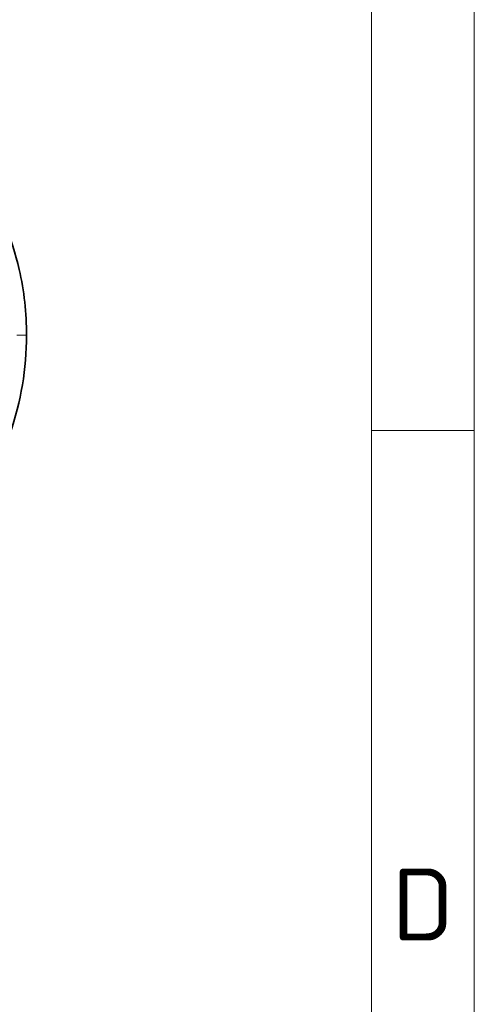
# Model space of a CAD drawing. Header units: millimetres. Extents: x 5 to 415, y 5 to 292.
# Tile 164 of 199: x 393 to 415, y 121 to 169. Entities that reach past the tile are written whole.
import ezdxf

# ---------------------------------------------------------------- set-up
doc = ezdxf.new("R2010")
doc.units = ezdxf.units.MM
for name, color, linetype, lineweight in [('Rahmen (ISO)', 7, 'Continuous', 70), ('Sichtbar (ISO)', 7, 'Continuous', 35), ('Sichtbar schmal (ISO)', 7, 'Continuous', 18)]:
    doc.layers.add(name, color=color, linetype=linetype, lineweight=lineweight)
doc.styles.add('Bezeichnungstext (ISO)', font='isocpeur.ttf')

# ---------------------------------------------------------------- blocks, each defined once
blk = doc.blocks.new('Ränder Basler-A3')
at = {"layer": 'Rahmen (ISO)', "color": 7, "lineweight": 18}
blk.add_line((415, 292), (415, 5), dxfattribs=at)
at = {"layer": 'Rahmen (ISO)', "lineweight": 18}
for p, q in [((410, 287), (410, 10)), ((410, 148.5), (415, 148.5))]:
    blk.add_line(p, q, dxfattribs=at)
at = {"layer": 'Rahmen (ISO)', "insert": (412.5, 125.417), "char_height": 3.5, "attachment_point": 5, "style": 'Bezeichnungstext (ISO)'}
blk.add_mtext('\\fISOCPEUR|b0|i0;{\\H3.5000;D}', dxfattribs=at)

msp = doc.modelspace()

# ---------------------------------------------------------------- linework, layer by layer
at = {"layer": 'Sichtbar (ISO)'}
for points, knots in [([(375.03253235, 167.64503091), (377.32776191, 167.64503091), (379.64951505, 167.61248201), (382.83566644, 166.98796432), (383.75866985, 166.71393409), (385.92428491, 165.77069803), (387.14647808, 165.00232485), (389.31849006, 163.10724938), (390.28557034, 161.95393414), (391.88383245, 159.36455503), (392.49961561, 157.8731979), (393.0864895, 155.29197544), (393.20486458, 154.20884361), (393.20486453, 153.13269796)], [0, 0, 0, 0, 0.6885688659, 0.6885688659, 0.9740341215, 0.9740341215, 1.3972030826, 1.3972030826, 1.8387914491, 1.8387914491, 2.3100772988, 2.3100772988, 2.6329209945, 2.6329209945, 2.6329209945, 2.6329209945]), ([(393.20486453, 153.13269796), (393.20486445, 151.5214124), (392.93281037, 149.88675216), (391.89371397, 146.92837255), (391.14499292, 145.55779813), (389.97703312, 144.0266188), (389.72068084, 143.71676016), (389.45237327, 143.41806153)], [0, 0, 0, 0, 0.4833856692, 0.4833856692, 0.9406677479, 0.9406677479, 1.0611205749, 1.0611205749, 1.0611205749, 1.0611205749])]:
    msp.add_open_spline(points, degree=3, knots=knots, dxfattribs=at)
at = {"layer": 'Sichtbar schmal (ISO)'}
msp.add_line((393.20367387, 153.13269795), (392.73328042, 153.1326983), dxfattribs=at)

# ---------------------------------------------------------------- block references
msp.add_blockref('Ränder Basler-A3', (0, 0))

doc.saveas('drawing.dxf')
